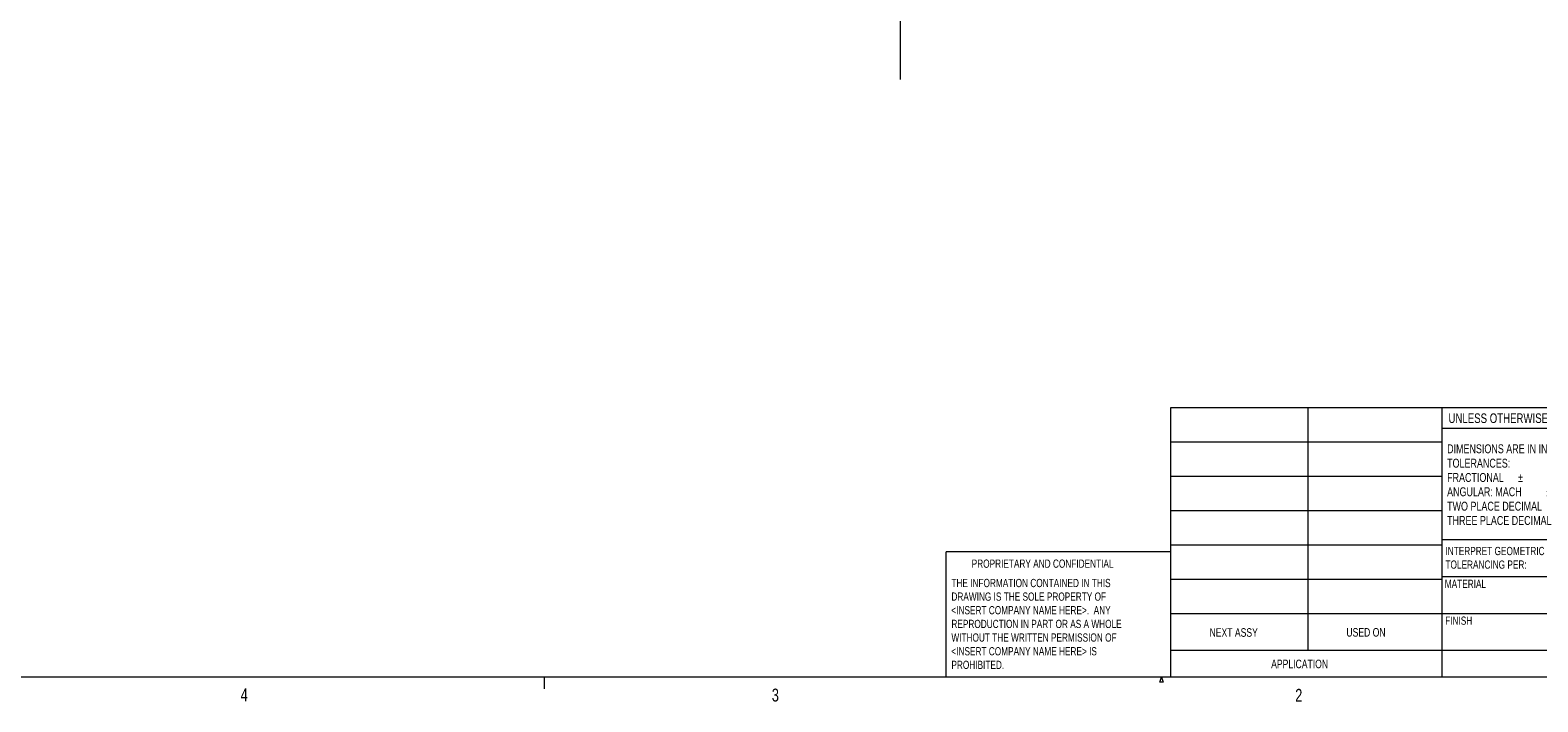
# Model space of a CAD drawing. Header units: inches. Extents: x 0.3 to 33.9, y 0.2 to 21.6.
# Tile 9 of 21: x 17.4 to 28.4, y 0.2 to 5.1. Entities that reach past the tile are written whole.
import ezdxf

# ---------------------------------------------------------------- set-up
doc = ezdxf.new("R2010")
doc.units = ezdxf.units.IN
doc.header["$MEASUREMENT"] = 0
doc.layers.add('SLD-0', color=7, linetype='Continuous', lineweight=15)
doc.styles.add('SLDTEXTSTYLE0', font='TXT', dxfattribs={"width": 0.75})

# ---------------------------------------------------------------- blocks, each defined once
blk = doc.blocks.new('SW_NOTE_0')
at = {"color": 0, "linetype": 'Continuous', "lineweight": 0, "char_height": 0.06, "attachment_point": 1, "style": 'SLDTEXTSTYLE0'}
for s, insert in [('INTERPRET GEOMETRIC', (0, 0.077)), ('TOLERANCING PER:', (0, -0.022))]:
    blk.add_mtext(s, dxfattribs=dict(at, insert=insert))
blk = doc.blocks.new('SW_NOTE_1')
at = {"color": 0, "linetype": 'Continuous', "lineweight": 0, "char_height": 0.065, "attachment_point": 1, "style": 'SLDTEXTSTYLE0'}
for s, insert in [('DIMENSIONS ARE IN INCHES', (0, 0.084)), ('TOLERANCES:', (0, -0.021)), ('FRACTIONAL', (0, -0.125)), ('%%p', (0.518, -0.125)), ('ANGULAR: MACH', (0, -0.229)), ('%%p', (0.723, -0.229)), ('BEND', (0.907, -0.229)), ('%%p', (0.979, -0.334)), ('%%p', (1.148, -0.229)), ('TWO PLACE DECIMAL', (0, -0.334)), ('THREE PLACE DECIMAL', (0, -0.438)), ('%%p', (0.974, -0.438))]:
    blk.add_mtext(s, dxfattribs=dict(at, insert=insert))
blk = doc.blocks.new('SW_NOTE_2')
at = {"color": 0, "linetype": 'Continuous', "lineweight": 0, "char_height": 0.06, "attachment_point": 1, "style": 'SLDTEXTSTYLE0'}
for s, insert in [('THE INFORMATION CONTAINED IN THIS', (0, 0.077)), ('DRAWING IS THE SOLE PROPERTY OF', (0, -0.022)), ('<INSERT COMPANY NAME HERE>.  ANY', (0, -0.121)), ('REPRODUCTION IN PART OR AS A WHOLE', (0, -0.221)), ('WITHOUT THE WRITTEN PERMISSION OF', (0, -0.32)), ('<INSERT COMPANY NAME HERE> IS', (0, -0.42)), ('PROHIBITED.', (0, -0.519))]:
    blk.add_mtext(s, dxfattribs=dict(at, insert=insert))
blk = doc.blocks.new('SW_CENTERMARKSYMBOL_1')
at = {"layer": 'SLD-0', "color": 0}
for p, q in [((0, 1), (0, 2.635)), ((0, 0), (0, 0.5)), ((-1, 0), (-2.635, 0)), ((0, 0), (-0.5, 0)), ((0, 0), (0, -0.5)), ((0, 0), (0.5, 0)), ((1, 0), (2.635, 0)), ((0, -1), (0, -2.635))]:
    blk.add_line(p, q, dxfattribs=at)

msp = doc.modelspace()

# ---------------------------------------------------------------- linework, layer by layer
at = {"color": 7, "linetype": 'Continuous', "lineweight": 0}
for p, q in [((25.714, 2.375), (33.523, 2.375)), ((25.714, 0.411), (25.714, 2.375)), ((26.712, 2.375), (26.712, 0.607)), ((27.691, 0.411), (27.691, 2.375)), ((29.073, 2.221), (27.691, 2.221)), ((25.714, 2.125), (27.691, 2.125)), ((25.714, 1.875), (27.691, 1.875)), ((25.714, 1.625), (27.691, 1.625)), ((24.077, 0.411), (24.077, 1.325)), ((25.714, 1.325), (24.077, 1.325)), ((25.714, 1.375), (27.691, 1.375)), ((27.691, 1.414), (29.073, 1.414)), ((25.714, 1.125), (27.691, 1.125)), ((27.691, 1.144), (29.073, 1.144)), ((25.714, 0.875), (27.691, 0.875)), ((27.691, 0.874), (29.073, 0.874)), ((25.714, 0.607), (29.073, 0.607)), ((33.523, 0.411), (0.523, 0.411)), ((21.148, 0.411), (21.148, 0.326)), ((25.634, 0.376), (25.648, 0.411)), ((25.66, 0.376), (25.634, 0.376)), ((25.648, 0.411), (25.66, 0.376))]:
    msp.add_line(p, q, dxfattribs=at)

# ---------------------------------------------------------------- block references
for name, p in [('SW_NOTE_1', (27.728, 2.023)), ('SW_NOTE_0', (27.716, 1.283)), ('SW_NOTE_2', (24.116, 1.05))]:
    msp.add_blockref(name, p, dxfattribs=at)
at = {"layer": 'SLD-0'}
msp.add_blockref('SW_CENTERMARKSYMBOL_1', (23.743, 7.398), dxfattribs=at)

# ---------------------------------------------------------------- texts
at = {"color": 7, "linetype": 'Continuous', "lineweight": 0, "attachment_point": 1, "style": 'SLDTEXTSTYLE0'}
for s, insert, char_height in [('UNLESS OTHERWISE SPECIFIED:', (27.738, 2.332), 0.07), ('PROPRIETARY AND CONFIDENTIAL', (24.264, 1.268), 0.06), ('MATERIAL', (27.711, 1.121), 0.06), ('USED ON', (26.994, 0.769), 0.0625), ('FINISH', (27.714, 0.853), 0.06), ('NEXT ASSY', (25.997, 0.768), 0.0625), ('APPLICATION', (26.446, 0.539), 0.0625), ('4', (18.937, 0.33), 0.0938), ('3', (22.807, 0.328), 0.0938), ('2', (26.621, 0.326), 0.0938)]:
    msp.add_mtext(s, dxfattribs=dict(at, insert=insert, char_height=char_height))

doc.saveas('drawing.dxf')
